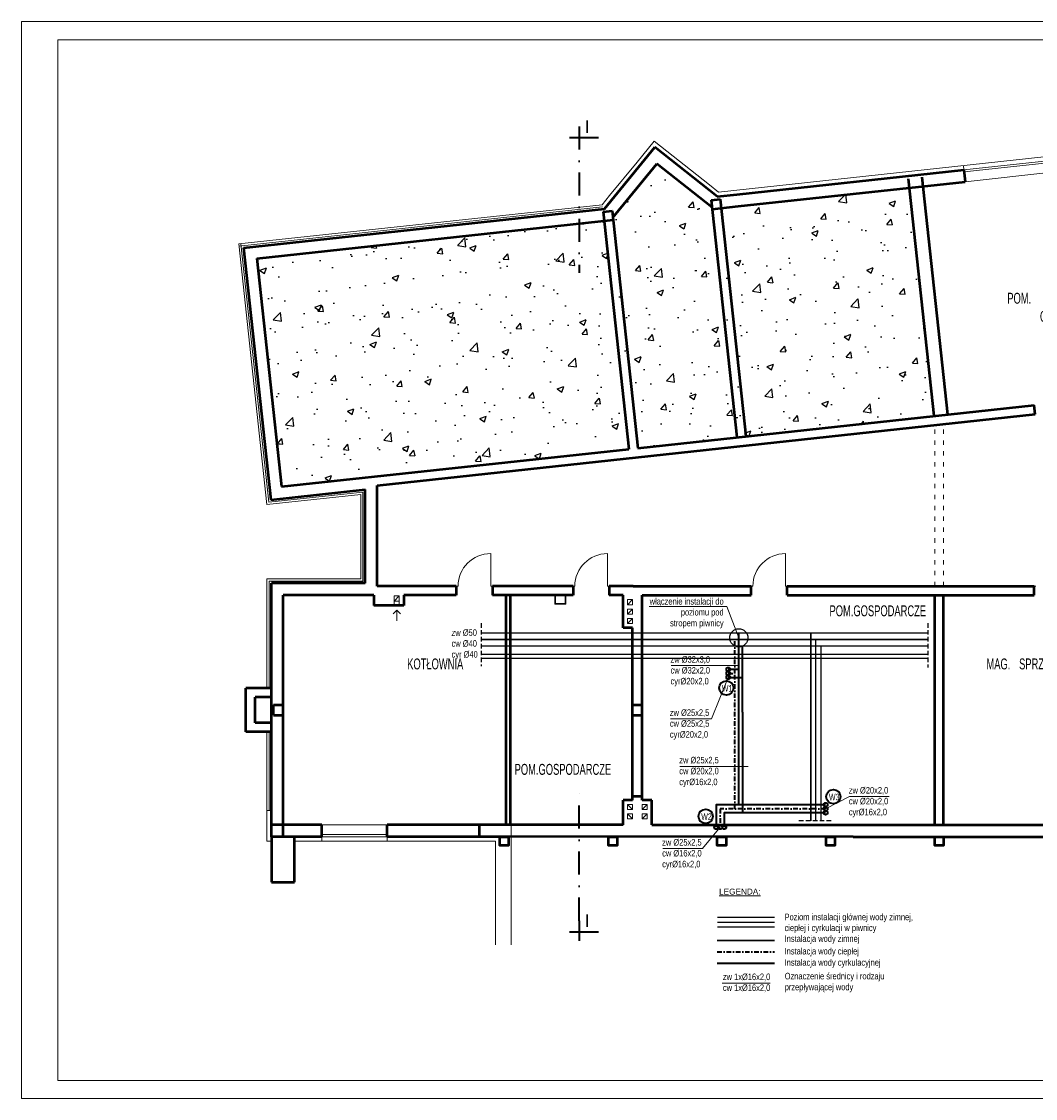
# Model space of a CAD drawing. Header units: millimetres. Extents: x 168402 to 202341, y 205146 to 229271.
# Tile 36 of 56: x 179409 to 182205, y 215054 to 218024. Entities that reach past the tile are written whole.
import ezdxf
from ezdxf.lldxf.tags import DXFTag

# ---------------------------------------------------------------- set-up
doc = ezdxf.new("R2010")
doc.units = ezdxf.units.MM
for name, pattern in [('ACAD_ISO03W100', [30, 12, -18]), ('ACAD_ISO10W100', [18.5, 12, -3, 0.5, -3]), ('DASHDOT', [25.4, 12.7, -6.35, 0, -6.35]), ('DASHED', [19.05, 12.7, -6.35])]:
    doc.linetypes.add(name, pattern=pattern)
doc.layers.get('0').update_dxf_attribs({"lineweight": 0})
for name, color, linetype, lineweight in [('_IS_ks_opis', 154, 'Continuous', 13), ('_IS_ks_woda zimna', 5, 'Continuous', 30), ('kreskowanie', 9, 'Continuous', 5), ('linia - gruba - projektowana', 170, 'Continuous', 50), ('linia - rzut - cienka', 250, 'Continuous', 18), ('linia - ściany do wyburzenia', 9, 'Continuous', 5), ('LINIA CIENKA', 7, 'Continuous', 13), ('LINIA KRESKOWANIE', 9, 'Continuous', 5), ('OPISY', 251, 'Continuous', 9), ('ściana_istniejąca', 7, 'Continuous', 35)]:
    doc.layers.add(name, color=color, linetype=linetype, lineweight=lineweight)
doc.layers.add('IS_Ciepła_woda', color=1, linetype='DASHDOT')
doc.layers.add('IS_Zimna_woda', color=5, linetype='SOLID')
doc.styles.add('NewStyle1', font='arial.ttf')
doc.styles.add('simplex', font='arial.ttf')
doc.styles.get("Standard").update_dxf_attribs({"font": 'ARIALN.TTF', "width": 0.75})
doc.linetypes.add('GRADZINOWANIE', pattern='A,0.00254,-2.54,[134,ltypeshp.shx,S=2.54,R=0,X=-2.54,Y=0],-5.08,[134,ltypeshp.shx,S=2.54,R=180,X=2.54,Y=0],-2.54', length=10.16254)
tags = doc.linetypes.add('SOLID', pattern=[10, 10, 0]).pattern_tags.tags
tags[6:7] = [DXFTag(74, 4), DXFTag(75, 0), DXFTag(340, '0'), DXFTag(46, 0.0), DXFTag(50, 0.0), DXFTag(44, 0.0), DXFTag(45, 0.0)]
tags[4:5] = [DXFTag(74, 4), DXFTag(75, 0), DXFTag(340, '0'), DXFTag(46, 0.0), DXFTag(50, 0.0), DXFTag(44, 0.0), DXFTag(45, 0.0)]

# ---------------------------------------------------------------- blocks, each defined once
blk = doc.blocks.new('G$C2A3AD980')
at = {"layer": 'linia - ściany do wyburzenia', "lineweight": -3, "ltscale": 1.2}
h = blk.add_hatch(dxfattribs=at)
h.set_pattern_fill('AR-CONC', color=252)
h.set_pattern_definition([(50, (-139880.6, -203649.05), (182.18467, -15.939086), [19.05, -209.55]), (355, (-139880.6, -203649.05), (-35.24342, 191.05685), [15.24, -167.64058]), (100.451445, (-139865.42, -203650.37), (146.94125, 175.11775), [16.19001, -178.09024]), (46.1842, (-139880.6, -203598.25), (271.07904, -42.04233), [28.575, -314.325]), (96.63556, (-139858.02, -203601.75), (237.40413, 247.42612), [24.28502, -267.1356]), (351.18415, (-139880.6, -203598.25), (237.40413, 247.42612), [22.85997, -251.45973]), (21, (-139855.2, -203610.95), (151.61439, -102.2652), [19.05, -209.55]), (326, (-139855.2, -203610.95), (61.80203, 184.18797), [15.24, -167.64]), (71.451445, (-139842.57, -203619.47), (213.41642, 81.92277), [16.19001, -178.08994]), (37.5, (-139880.607, -203649.047), (3.088603, 84.555039), [0, -165.608, 0, -170.18, 0, -168.275]), (7.5, (-139880.61, -203649.05), (66.819663, 100.180575), [0, -97.028, 0, -161.798, 0, -64.135]), (327.5, (-139937.25, -203649.05), (135.590595, -5.728744), [0, -63.5, 0, -198.12, 0, -262.89]), (317.5, (-139962.65, -203649.05), (148.12918, 25.42649), [0, -82.55, 0, -131.572, 0, -186.69])])
h.paths.add_polyline_path([(8725.7, 2231.8), (8207.7, 2175.7), (8182.9, 2173), (8030, 2297.5), (7909.5, 2143.4), (6926.7, 2036.9), (6994.9, 1407.6), (8793.8, 1602.4)])
at = {"layer": 'kreskowanie', "color": 252, "linetype": 'ACAD_ISO10W100', "lineweight": 40, "ltscale": 12}
for p, q in [((7789.7, 2370.1), (7869.7, 2370.1)), ((7789.7, 180), (7869.7, 180))]:
    blk.add_line(p, q, dxfattribs=at)
at = {"layer": 'linia - gruba - projektowana', "color": 252}
for p, q in [((7886.2, 2174), (8025, 2343.5)), ((8197, 2207.7), (8025, 2343.5)), ((7908.8, 2149.6), (8030, 2297.5)), ((8182.4, 2177.1), (8030, 2297.5)), ((8250.9, 2213.5), (8877.2, 2281.4)), ((8760.8, 2260.7), (8831.6, 1606.5)), ((8877.2, 2281.4), (8880.8, 2248.6)), ((8254.4, 2180.7), (8880.8, 2248.6)), ((8723, 2256.6), (8793.8, 1602.4)), ((8180.2, 2197.8), (8205, 2200.5)), ((8180.2, 2197.8), (8251, 1543.6)), ((8197, 2207.7), (8250.9, 2213.5)), ((8205, 2200.5), (8275.9, 1546.3)), ((6890.3, 2066.2), (7886.2, 2174)), ((7881.9, 2165.5), (7906.8, 2168.2)), ((7906.8, 2168.2), (7977.6, 1514)), ((8182.9, 2173), (8254.4, 2180.7)), ((6926.7, 2036.9), (7909.5, 2143.4)), ((7881.9, 2165.5), (7884.6, 2140.7)), ((7881.9, 2165.5), (7952.8, 1511.3)), ((6890.3, 2066.2), (6965.6, 1371.2)), ((6926.7, 2036.9), (6994.9, 1407.6)), ((7258.5, 1411), (9073.4, 1607.6)), ((7977.6, 1514), (9070.7, 1632.4)), ((9073.4, 1607.6), (9070.7, 1632.4)), ((6994.9, 1407.6), (7952.8, 1511.3)), ((6965.6, 1371.2), (7225.5, 1399.4)), ((7225.5, 1141), (7225.5, 1399.4)), ((7258.5, 1133), (7258.5, 1411)), ((6967, 514), (6967, 1141)), ((7225.5, 1141), (6967, 1141)), ((7477, 1133), (7258.5, 1133)), ((7477, 1133), (7477, 1108)), ((7799, 1133), (7577, 1133)), ((7577, 1133), (7577, 1108)), ((7799, 1133), (7799, 1108)), ((7965, 1133), (7899, 1133)), ((7899, 1133), (7899, 1108)), ((7965, 1133), (8290, 1133)), ((8390, 1133), (8431, 1133)), ((8390, 1133), (8797, 1133)), ((8759.5, 1133), (9070.5, 1133)), ((9070.5, 1108), (9070.5, 1133)), ((7000, 514), (7000, 1108)), ((7250, 1108), (7000, 1108)), ((7250, 1108), (7250, 1080)), ((7477, 1108), (7332, 1108)), ((7332, 1108), (7332, 1080)), ((7799, 1108), (7577, 1108)), ((7615, 475), (7615, 1108)), ((7627, 475), (7627, 1108)), ((7937, 1108), (7899, 1108)), ((7937, 1018), (7937, 1108)), ((7990, 543), (7990, 1108)), ((7990, 1108), (8290, 1108)), ((8390, 1108), (8797, 1108)), ((8759.5, 1108), (9070.5, 1108)), ((8797, 475), (8797, 1108)), ((8821, 475), (8821, 1108)), ((7332, 1080), (7250, 1080)), ((7963, 1018), (7937, 1018)), ((7963, 543), (7963, 1018)), ((7963, 1018), (7963, 1018)), ((6897, 731.5), (6897, 851.5)), ((6967, 851.5), (6897, 851.5)), ((6922, 756.5), (6922, 826.5)), ((6967, 826.5), (6922, 826.5)), ((6973, 777), (6973, 806)), ((6973, 806), (7000, 806)), ((7963, 806), (7990, 806)), ((7990, 777), (7990, 806)), ((6973, 777), (7000, 777)), ((7963, 777), (7990, 777)), ((6967, 756.5), (6922, 756.5)), ((6967, 731.5), (6897, 731.5)), ((7937, 475), (7937, 543)), ((7963, 543), (7937, 543)), ((7963, 543), (7963, 553)), ((7990, 553), (7963, 553)), ((7990, 543), (7990, 553)), ((8016, 543), (7990, 543)), ((8016, 475), (8016, 543)), ((6967, 442), (6967, 514)), ((7000, 442), (7000, 514)), ((7106.5, 475), (6967, 475)), ((7106.5, 442), (7106.5, 475)), ((7541.5, 475), (7286.5, 475)), ((7286.5, 442), (7286.5, 475)), ((7937, 475), (7541.5, 475)), ((7541.5, 442.7), (7541.5, 475)), ((8016, 475), (8446, 475)), ((8446, 475), (8572, 475)), ((8522, 475), (8572, 475)), ((8572, 475), (10554.5, 475)), ((7106.5, 442), (6967, 442)), ((6967, 442), (6967, 317)), ((7031, 317), (7031, 442)), ((7541.5, 442), (7286.5, 442)), ((8572, 442), (7541.5, 442.7)), ((7597, 442), (7541.5, 442)), ((8572, 442), (10404.2, 442)), ((6967, 317), (7031, 317))]:
    blk.add_line(p, q, dxfattribs=at)
for points in [[(8290, 1108), (8290, 1133)], [(8390, 1108), (8390, 1133)]]:
    blk.add_lwpolyline(points, dxfattribs=at)
for points in [[(7597, 442), (7621, 442), (7621, 418), (7597, 418)], [(7897, 442), (7921, 442), (7921, 418), (7897, 418)], [(8197, 442), (8221, 442), (8221, 418), (8197, 418)], [(8497, 442), (8521, 442), (8521, 418), (8497, 418)], [(8797, 442), (8821, 442), (8821, 418), (8797, 418)]]:
    blk.add_lwpolyline(points, close=True, dxfattribs=at)
at = {"layer": 'linia - rzut - cienka', "color": 252, "linetype": 'ACAD_ISO03W100'}
for p, q in [((8797, 1133), (8797, 1577.6)), ((8821, 1133), (8821, 1580.2))]:
    blk.add_line(p, q, dxfattribs=at)
at = {"layer": 'LINIA CIENKA', "color": 252}
for p, q in [((8200.6, 2220.1), (11175, 2542.3)), ((7976.2, 2302.8), (8023.2, 2360.2)), ((8175.6, 2239.8), (8023.2, 2360.2)), ((7976.2, 2302.8), (7900.1, 2210)), ((8877.2, 2281.4), (8875.9, 2293.4)), ((9115.8, 2307.2), (8877.2, 2281.4)), ((9116.5, 2301.2), (8877.9, 2275.4)), ((9119.4, 2274.4), (8880.8, 2248.6)), ((8200.6, 2220.1), (8175.6, 2239.8)), ((7879.8, 2185.1), (7900.1, 2210)), ((8202.9, 2220.5), (8202.9, 2220.4)), ((7879.8, 2185.1), (6877.1, 2076.9)), ((6877.1, 2076.9), (6955, 1358.1)), ((6886.3, 1991.7), (6877.1, 2076.9)), ((6955, 1358), (7213.5, 1386)), ((7213.5, 1153), (7213.5, 1386)), ((7572, 1133), (7572, 1223)), ((7894, 1133), (7894, 1223)), ((8385, 1133), (8385, 1223)), ((6955, 851.5), (6955, 1153)), ((6955, 1153), (7213.5, 1153)), ((7213.5, 1153), (6955, 1153)), ((7477, 1133), (7482, 1133)), ((7477, 1133), (7482, 1133)), ((7577, 1133), (7572, 1133)), ((7577, 1133), (7572, 1133)), ((7799, 1133), (7804, 1133)), ((7799, 1133), (7804, 1133)), ((7899, 1133), (7894, 1133)), ((7899, 1133), (7894, 1133)), ((8290, 1133), (8295, 1133)), ((8290, 1133), (8295, 1133)), ((8390, 1133), (8385, 1133)), ((8390, 1133), (8385, 1133)), ((9070.5, 1133), (9075.5, 1133)), ((7320, 1106), (7306, 1092)), ((7749, 1108), (7749, 1083)), ((7751, 1108), (7751, 1083)), ((7777, 1108), (7777, 1083)), ((7779, 1108), (7779, 1083)), ((7306, 1092), (7306, 1080)), ((7320, 1092), (7320, 1080)), ((7749, 1085), (7779, 1085)), ((7749, 1083), (7779, 1083)), ((7963, 1096), (7949, 1082)), ((7963, 1070), (7949, 1056)), ((6955, 851.5), (6955, 1069)), ((7303, 1057), (7313, 1067)), ((7313, 1067), (7313, 1037)), ((7323, 1057), (7313, 1067)), ((7963, 1044), (7949, 1030)), ((6955, 826.5), (6955, 829)), ((6967, 812), (6967, 807)), ((7963, 812), (7963, 807)), ((6955, 754), (6955, 756.5)), ((6955, 514), (6955, 731.5)), ((6955, 514), (6955, 731.5)), ((6955, 430), (6955, 514)), ((6967, 514), (6955, 514)), ((7949, 531), (7963, 517)), ((7949, 505), (7963, 491)), ((8004, 531), (7990, 517)), ((8004, 505), (7990, 491)), ((7286.5, 475), (7106.5, 475)), ((7286.5, 448), (7106.5, 448)), ((7548.2, 475), (7361.5, 475)), ((7628.4, 475), (7628.4, 143.6)), ((6967, 430), (6955, 430)), ((7106.5, 430), (7031, 430)), ((7286.5, 442), (7106.5, 442)), ((7106.5, 442), (7106.5, 430)), ((7286.5, 430), (7106.5, 430)), ((7286.5, 442), (7286.5, 430)), ((7541.5, 430), (7286.5, 430)), ((7541.5, 430), (7361.5, 430)), ((7541.5, 430), (7585, 430)), ((7585, 430), (7585, 143.6))]:
    blk.add_line(p, q, dxfattribs=at)
for points in [[(7306, 1106), (7320, 1106), (7320, 1092), (7306, 1092)], [(7949, 1096), (7963, 1096), (7963, 1082), (7949, 1082)], [(7949, 1070), (7963, 1070), (7963, 1056), (7949, 1056)], [(7949, 1044), (7963, 1044), (7963, 1030), (7949, 1030)], [(7963, 531), (7949, 531), (7949, 517), (7963, 517)], [(7963, 505), (7949, 505), (7949, 491), (7963, 491)], [(7990, 531), (8004, 531), (8004, 517), (7990, 517)], [(7990, 505), (8004, 505), (8004, 491), (7990, 491)]]:
    blk.add_lwpolyline(points, close=True, dxfattribs=at)
for centre in [(7572, 1133), (7894, 1133), (8385, 1133)]:
    blk.add_arc(centre, 90, 90, 180, dxfattribs=at)
at = {"layer": 'LINIA KRESKOWANIE', "color": 252, "linetype": 'GRADZINOWANIE', "ltscale": 0.6}
for p, q in [((7880.4, 2179.2), (6877.8, 2071)), ((6960.3, 1364.6), (6883.1, 2077.6)), ((6960.3, 1364.6), (7219.5, 1392.7)), ((7219.5, 1147), (7219.5, 1392.7)), ((6961, 851.5), (6961, 1147)), ((7219.5, 1147), (6961, 1147)), ((6961, 514), (6961, 731.5))]:
    blk.add_line(p, q, dxfattribs=at)
at = {"layer": 'ściana_istniejąca', "color": 252, "linetype": 'DASHDOT', "ltscale": 5}
for p, q in [((7816, 2400.6), (7816, 1996.9)), ((7816, 210.5), (7816, 565.9)), ((7816, 210.5), (7816, 154.9))]:
    blk.add_line(p, q, dxfattribs=at)
at = {"layer": 'kreskowanie', "color": 252, "linetype": 'ACAD_ISO10W100', "lineweight": 40, "ltscale": 12, "style": 'simplex'}
for p in [(7831.6, 2383), (7831.6, 192.9)]:
    blk.add_text('I', height=35, dxfattribs=at).set_placement(p)
at = {"layer": 'OPISY', "color": 252, "char_height": 30, "attachment_point": 1}
for s, insert, width in [('\\pxi-3,l5,t5;POM.^IGOSPODARCZE', (8936.8, 1942.1), 237.09), ('\\pxi-3,l4,t4;POM.GOSPODARCZE', (8476.4, 1080.1), 125.07), ('KOTŁOWNIA ', (7341.7, 933.6), 125.07), ('\\pxi-3,l4,t4;MAG.^ISPRZĘTU', (8909.3, 933.6), 425.459), ('\\pxi-3,l4,t4;POM.GOSPODARCZE', (7608, 642.8), 125.07)]:
    blk.add_mtext(s, dxfattribs=dict(at, insert=insert, width=width))

msp = doc.modelspace()

# ---------------------------------------------------------------- linework, layer by layer
at = {"color": 252, "linetype": 'DASHED', "lineweight": -3, "ltscale": 2, "const_width": 4}
for points in [[(180676.7, 216338.2), (181908.7, 216338.2)], [(180676.7, 216320.2), (181908.7, 216320.2)], [(180676.7, 216302.2), (181908.7, 216302.2)], [(180676.7, 216279.1), (181908.7, 216279.1)], [(180676.7, 216268.2), (181908.7, 216268.2)]]:
    msp.add_lwpolyline(points, dxfattribs=at)

# ---------------------------------------------------------------- next in the draw order: block references
at = {"ltscale": 4}
msp.add_blockref('G$C2A3AD980', (173130.7, 215334.2), dxfattribs=at)

# ---------------------------------------------------------------- next in the draw order: linework, layer by layer
at = {"linetype": 'DASHED', "lineweight": -3}
for p, q in [((180676.7, 216365.4), (180676.7, 216246.2)), ((181908.7, 216365.4), (181908.7, 216242.7)), ((181641.8, 215819.7), (181550.6, 215819.7))]:
    msp.add_line(p, q, dxfattribs=at)
at = {"color": 0}
for points in [[(179408.8, 218024.4), (183608.8, 218024.4), (183608.8, 215054.4), (179408.8, 215054.4)], [(179508.8, 217974.4), (183558.8, 217974.4), (183558.8, 215104.4), (179508.8, 215104.4)]]:
    msp.add_lwpolyline(points, close=True, dxfattribs=at)
at = {"color": 252, "linetype": 'DASHED', "lineweight": -3, "ltscale": 4, "const_width": 4}
msp.add_lwpolyline([(181585.7, 216338.2), (181585.7, 215819.7)], dxfattribs=at)
at = {"color": 252, "linetype": 'DASHED', "lineweight": -3, "ltscale": 2, "const_width": 4}
for points in [[(181598.7, 216320.2), (181598.7, 215819.7)], [(181613.7, 216302.2), (181613.7, 215819.7)], [(181327.6, 215553.7), (181485.7, 215553.7)], [(181327.6, 215540.3), (181485.7, 215540.3)], [(181327.6, 215527), (181485.7, 215527)]]:
    msp.add_lwpolyline(points, dxfattribs=at)
at = {"lineweight": -3, "ltscale": 4}
msp.add_circle((181387, 216324.7), 25.2, dxfattribs=at)
at = {"color": 5, "lineweight": 40}
for centre in [(181358, 216237.9), (181626.5, 215864.4), (181324.7, 215802.2)]:
    msp.add_circle(centre, 5.32, dxfattribs=at)
at = {"layer": '_IS_ks_opis', "color": 0}
for p, q in [((181139.6, 216411.2), (181353.8, 216411.2)), ((181200.4, 216248.1), (181388.9, 216248.1)), ((181198.5, 216101.4), (181312.1, 216101.4)), ((181224.4, 215970.3), (181412.9, 215970.3)), ((181691.9, 215887.3), (181626.5, 215852.9)), ((181691.9, 215887.3), (181801.7, 215887.2)), ((181287, 215743.6), (181335.8, 215802.2)), ((181177.2, 215743.7), (181287, 215743.6))]:
    msp.add_line(p, q, dxfattribs=at)
for points in [[(181387, 216324.8), (181353.8, 216411.2), (181353.8, 216411.2), (181353.8, 216411.2)], [(181312.1, 216101.4), (181358, 216215.8)], [(181341.1, 215372.8), (181473.2, 215372.8)]]:
    msp.add_lwpolyline(points, dxfattribs=at)
at = {"layer": '_IS_ks_woda zimna'}
msp.add_line((181327.6, 215490.1), (181485.7, 215490.1), dxfattribs=at)
at = {"layer": 'IS_Ciepła_woda', "lineweight": 40}
msp.add_line((181327.6, 215459), (181485.7, 215459), dxfattribs=at)
for points in [[(181358, 216226.8), (181376.3, 216226.8), (181376.3, 216318.8)], [(181376.3, 215852.9), (181376.3, 215852.9), (181376.3, 216229)], [(181626.5, 215852.9), (181335.8, 215852.9), (181335.8, 215802.2)]]:
    msp.add_lwpolyline(points, dxfattribs=at)
at = {"layer": 'IS_Zimna_woda', "color": 6, "lineweight": 40, "ltscale": 0.1}
msp.add_line((181327.6, 215427.9), (181485.7, 215427.9), dxfattribs=at)
at = {"layer": 'IS_Zimna_woda', "lineweight": 40, "ltscale": 0.1}
for points in [[(181358, 216237.9), (181387, 216237.9), (181387, 216338.2)], [(181387, 215864.4), (181387, 215864.4), (181387, 216242.4)], [(181626.5, 215864.4), (181324.7, 215864.4), (181324.7, 215802.2)]]:
    msp.add_lwpolyline(points, dxfattribs=at)
at = {"layer": 'IS_Zimna_woda', "color": 6, "linetype": 'Continuous', "lineweight": 40, "ltscale": 0.1}
for points in [[(181358, 216215.8), (181387, 216215.8), (181397, 216215.8), (181397, 216301.5), (181397, 216301.5), (181397, 216301.5), (181397, 216301.5)], [(181397, 216120), (181397, 216120), (181397, 216120), (181397, 216215.8), (181397, 216215.8), (181397, 216215.8), (181397, 216215.8)], [(181397, 216120), (181397, 215842.3)], [(181626.5, 215842.3), (181346.9, 215842.3), (181346.9, 215802.3)]]:
    msp.add_lwpolyline(points, dxfattribs=at)
at = {"layer": 'IS_Zimna_woda', "color": 1, "linetype": 'Continuous', "lineweight": 40, "ltscale": 0.1}
for centre in [(181358, 216226.8), (181626.5, 215852.9), (181335.8, 215802.2)]:
    msp.add_circle(centre, 5.32, dxfattribs=at)
at = {"layer": 'IS_Zimna_woda', "color": 6, "linetype": 'Continuous', "lineweight": 40, "ltscale": 0.1}
for centre in [(181358, 216215.8), (181626.5, 215842.3), (181346.9, 215802.3)]:
    msp.add_circle(centre, 5.32, dxfattribs=at)
at = {"layer": 'IS_Zimna_woda', "linetype": 'Continuous', "lineweight": 40, "ltscale": 0.1}
for centre in [(181352.6, 216186.6), (181647.9, 215886.7), (181295.7, 215832.6)]:
    msp.add_circle(centre, 19.7, dxfattribs=at)

# ---------------------------------------------------------------- next in the draw order: texts
at = {"layer": '_IS_ks_opis', "color": 0, "char_height": 18, "attachment_point": 4, "style": 'NewStyle1'}
for s, insert, width in [('\\pxqr;{\\fArial Narrow|b0|i0|c238|p34;włączenie instalacji do poziomu pod \\Pstropem piwnicy}', (181071.4, 216392.7), 273.809), ('{\\fArial Narrow|b0|i0|c238|p34;zw \\fArial Narrow|b0|i0|c0|p34;%%C\\fArial Narrow|b0|i0|c238|p34;50\\Pcw \\fArial Narrow|b0|i0|c0|p34;%%C\\fArial Narrow|b0|i0|c238|p34;40\\Pcyr \\fArial Narrow|b0|i0|c0|p34;%%C\\fArial Narrow|b0|i0|c238|p34;40}', (180594.8, 216306.5), 117.087), ('{\\fArial Narrow|b0|i0|c238|p34;zw \\fArial Narrow|b0|i0|c0|p34;%%C\\fArial Narrow|b0|i0|c238|p34;32x3,0\\Pcw \\fArial Narrow|b0|i0|c0|p34;%%C\\fArial Narrow|b0|i0|c238|p34;32x2,0\\Pcyr\\fArial Narrow|b0|i0|c0|p34;%%C\\fArial Narrow|b0|i0|c238|p34;20x2,0}', (181198.7, 216232.6), 117.087), ('{\\fArial Narrow|b0|i0|c238|p34;zw \\fArial Narrow|b0|i0|c0|p34;%%C\\fArial Narrow|b0|i0|c238|p34;25x2,5\\Pcw \\fArial Narrow|b0|i0|c0|p34;%%C\\fArial Narrow|b0|i0|c238|p34;25x2,5\\Pcyr\\fArial Narrow|b0|i0|c0|p34;%%C\\fArial Narrow|b0|i0|c238|p34;20x2,0}', (181196.8, 216085.8), 117.087), ('{\\fArial Narrow|b0|i0|c238|p34;zw \\fArial Narrow|b0|i0|c0|p34;%%C\\fArial Narrow|b0|i0|c238|p34;25x2,5\\Pcw \\fArial Narrow|b0|i0|c0|p34;%%C\\fArial Narrow|b0|i0|c238|p34;20x2,0\\Pcyr\\fArial Narrow|b0|i0|c0|p34;%%C\\fArial Narrow|b0|i0|c238|p34;16x2,0}', (181222.8, 215954.8), 117.087), ('{\\fArial Narrow|b0|i0|c238|p34;zw \\fArial Narrow|b0|i0|c0|p34;%%C\\fArial Narrow|b0|i0|c238|p34;20x2,0\\Pcw \\fArial Narrow|b0|i0|c0|p34;%%C\\fArial Narrow|b0|i0|c238|p34;20x2,0\\Pcyr\\fArial Narrow|b0|i0|c0|p34;%%C\\fArial Narrow|b0|i0|c238|p34;16x2,0}', (181690.3, 215871.7), 117.087), ('{\\fArial Narrow|b0|i0|c238|p34;zw \\fArial Narrow|b0|i0|c0|p34;%%C\\fArial Narrow|b0|i0|c238|p34;25x2,5\\Pcw \\fArial Narrow|b0|i0|c0|p34;%%C\\fArial Narrow|b0|i0|c238|p34;16x2,0\\Pcyr\\fArial Narrow|b0|i0|c0|p34;%%C\\fArial Narrow|b0|i0|c238|p34;16x2,0}', (181175.6, 215728.1), 117.087), ('{\\fArial Narrow|b0|i0|c238|p34;zw 1x%%C16x2,0\\Pcw 1x%%C16x2,0}', (181343.1, 215373.2), 187.989)]:
    msp.add_mtext(s, dxfattribs=dict(at, insert=insert, width=width))
at = {"layer": '_IS_ks_opis', "color": 7, "attachment_point": 4, "style": 'NewStyle1'}
for s, insert, char_height, width in [('{\\LLEGENDA:}', (181332.6, 215624.8), 16.2, 187.989), ('{\\fArial Narrow|b0|i0|c238|p34;Poziom instalacji głównej wody zimnej, ciepłej i cyrkulacji w piwnicy}', (181513.2, 215537.3), 18, 402.184), ('{\\fArial Narrow|b0|i0|c238|p34;Instalacja wody zimnej}', (181513.2, 215492.6), 18, 402.184), ('{\\fArial Narrow|b0|i0|c238|p34;Instalacja wody ciepłej}', (181513.2, 215457.9), 18, 426.231), ('{\\fArial Narrow|b0|i0|c238|p34;Oznaczenie średnicy i rodzaju przepływającej wody}', (181513.6, 215374.1), 18, 329.893), ('{\\fArial Narrow|b0|i0|c238|p34;Instalacja wody cyrkulacyjnej}', (181513.2, 215426.8), 18, 426.231)]:
    msp.add_mtext(s, dxfattribs=dict(at, insert=insert, char_height=char_height, width=width))
at = {"layer": 'IS_Zimna_woda', "linetype": 'Continuous', "lineweight": 40, "ltscale": 0.1, "char_height": 18, "width": 19.657, "attachment_point": 1}
for s, insert in [('W1', (181340.3, 216194.5)), ('W3', (181635.6, 215894.6)), ('W2', (181283.4, 215840.6))]:
    msp.add_mtext(s, dxfattribs=dict(at, insert=insert))

doc.saveas('drawing.dxf')
